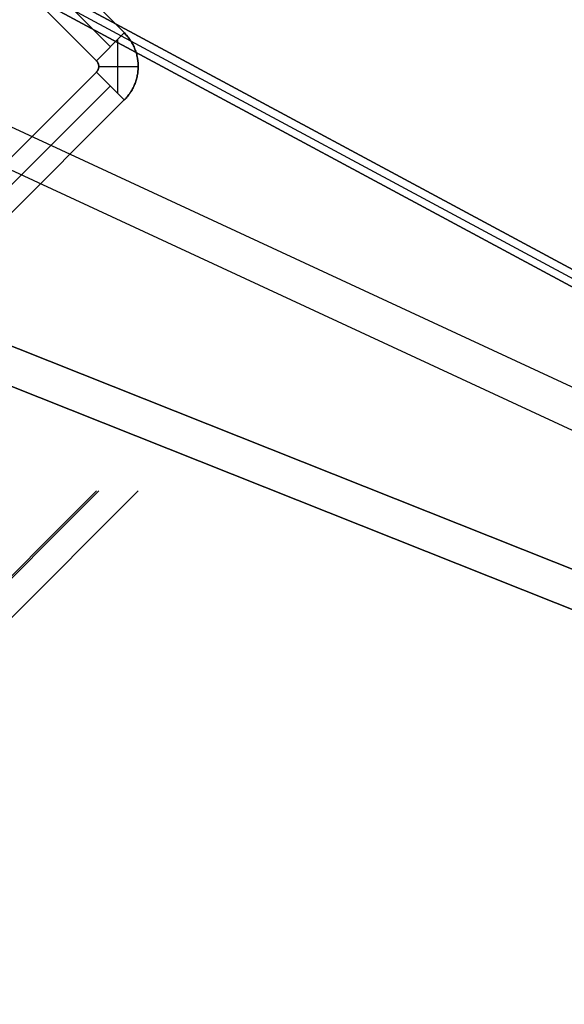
# Model space of a CAD drawing. Header units: millimetres. Extents: x -1690 to 192, y -898 to 54.
# Tile 96 of 256: x -1622 to -1601, y -20 to 18. Entities that reach past the tile are written whole.
import ezdxf

# ---------------------------------------------------------------- set-up
doc = ezdxf.new("R2010")
doc.units = ezdxf.units.MM
doc.header["$MEASUREMENT"] = 0
doc.layers.add('OVIDIO 186x93x72h', color=7, linetype='Continuous')

msp = doc.modelspace()

# ---------------------------------------------------------------- linework, layer by layer
at = {"layer": 'OVIDIO 186x93x72h', "extrusion": (0.202852, -0.108979, 0.973126)}
for points in [[(-750.51, 1609.817), (-750.51, 1449.161)], [(-750.51, 1449.161), (-750.51, 1609.817)], [(-750.805, 1609.817), (-750.805, 1449.161)], [(-751.1, 1609.817), (-751.1, 1449.161)], [(-751.1, 1449.161), (-751.1, 1609.817)]]:
    msp.add_lwpolyline(points, dxfattribs=at)
at = {"layer": 'OVIDIO 186x93x72h', "extrusion": (0.265352, 0.881274, -0.39108)}
msp.add_lwpolyline([(1579.784, 480.262), (1535.471, 422.707)], dxfattribs=at)
at = {"layer": 'OVIDIO 186x93x72h', "extrusion": (0.235702, -0.235702, 0.942809)}
for points in [[(-1155.073, 1376.762), (-1155.073, 1267.684)], [(-1156.021, 1267.684), (-1156.021, 1376.762)], [(-1158.868, 1267.684), (-1158.868, 1376.762)], [(-1157.919, 1376.762), (-1157.919, 1267.684)], [(-1119.043, 1331.694), (-1119.043, 1226.286)], [(-1109.832, 1320.733), (-1109.832, 1216.192)]]:
    msp.add_lwpolyline(points, dxfattribs=at)
at = {"layer": 'OVIDIO 186x93x72h'}
for points in [[(-1617.926, 17.079), (-1636.453, 35.605)], [(-1636.453, 35.605), (-1617.926, 17.079)], [(-1636.983, 35.075), (-1618.457, 16.549)], [(-1618.193, 16.812), (-1618.193, 14.8)], [(-1618.9, 15.806), (-1617.399, 15.806)], [(-1618.987, 15.594), (-1628.25, 6.331)], [(-1628.25, 6.331), (-1618.987, 15.594)], [(-1618.457, 15.063), (-1627.72, 5.801)], [(-1627.19, 5.27), (-1617.927, 14.533)], [(-1617.927, 14.533), (-1627.19, 5.27)]]:
    msp.add_lwpolyline(points, dxfattribs=at)
at = {"layer": 'OVIDIO 186x93x72h', "extrusion": (-0.000378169, 0.000378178, 1)}
for points in [[(-1637.514, 34.545), (-1618.988, 16.019)], [(-1618.988, 16.019), (-1637.514, 34.545)]]:
    msp.add_lwpolyline(points, dxfattribs=at)
at = {"layer": 'OVIDIO 186x93x72h', "extrusion": (0.202866, -0.108989, 0.973122)}
for points in [[(-751.518, 1593.2), (-751.518, 1535.819)], [(-751.518, 1535.819), (-751.518, 1593.2)], [(-752.231, 1535.819), (-752.231, 1593.2)]]:
    msp.add_lwpolyline(points, dxfattribs=at)
at = {"layer": 'OVIDIO 186x93x72h', "extrusion": (0.202863, -0.108986, 0.973123)}
for points in [[(-752.942, 1593.199), (-752.942, 1535.818)], [(-752.942, 1535.818), (-752.942, 1593.199)]]:
    msp.add_lwpolyline(points, dxfattribs=at)
at = {"layer": 'OVIDIO 186x93x72h', "extrusion": (0.881274, 0.265352, 0.39108)}
msp.add_lwpolyline([(458.401, 1206.869), (502.714, 1264.425)], dxfattribs=at)
at = {"layer": 'OVIDIO 186x93x72h', "extrusion": (0.108979, -0.202852, 0.973126)}
for points in [[(-1465.21, 960.73), (-1465.21, 800.074)], [(-1465.21, 800.074), (-1465.21, 960.73)], [(-1464.915, 960.73), (-1464.915, 800.074)], [(-1464.619, 800.074), (-1464.619, 960.73)], [(-1464.619, 960.73), (-1464.619, 800.074)]]:
    msp.add_lwpolyline(points, dxfattribs=at)
at = {"layer": 'OVIDIO 186x93x72h', "extrusion": (0.046296, -0.021464, 0.998697)}
for points in [[(-670.086, 1436.94), (-670.086, 1537.451)], [(-671.572, 1435.972), (-671.572, 1537.276)]]:
    msp.add_lwpolyline(points, dxfattribs=at)
at = {"layer": 'OVIDIO 186x93x72h', "extrusion": (0.999884, -0.000231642, 0.015217)}
for points in [[(6.6, 685.659), (16.704, 21.994)], [(16.704, 21.994), (6.6, 685.659)]]:
    msp.add_lwpolyline(points, dxfattribs=at)
at = {"layer": 'OVIDIO 186x93x72h', "extrusion": (-0.000792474, -0.000792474, 0.999999)}
for points in [[(-1617.928, 17.078), (-1618.989, 16.017)], [(-1618.989, 16.017), (-1617.928, 17.078)]]:
    msp.add_lwpolyline(points, dxfattribs=at)
at = {"layer": 'OVIDIO 186x93x72h', "extrusion": (-0.000231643, 0.999884, 0.015217)}
for points in [[(1618.984, -2.877), (1629.087, 660.757)], [(1629.087, 660.757), (1618.984, -2.877)]]:
    msp.add_lwpolyline(points, dxfattribs=at)
at = {"layer": 'OVIDIO 186x93x72h', "extrusion": (-0.000231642, 0.999884, 0.015217)}
for points in [[(1628.999, 660.758), (1618.896, -2.873)], [(1627.499, 660.781), (1617.396, -2.872)]]:
    msp.add_lwpolyline(points, dxfattribs=at)
at = {"layer": 'OVIDIO 186x93x72h', "extrusion": (0.999884, -0.000231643, 0.015217)}
for points in [[(5.115, 685.636), (15.219, 22.01)], [(15.219, 22.01), (5.115, 685.636)], [(4.055, 685.62), (14.158, 21.994)], [(14.158, 21.994), (4.055, 685.62)]]:
    msp.add_lwpolyline(points, dxfattribs=at)
at = {"layer": 'OVIDIO 186x93x72h', "extrusion": (-5.45402e-08, 5.4543e-08, 1)}
for points in [[(-1617.927, 14.533), (-1618.987, 15.594)], [(-1618.987, 15.594), (-1617.927, 14.533)]]:
    msp.add_lwpolyline(points, dxfattribs=at)
at = {"layer": 'OVIDIO 186x93x72h', "extrusion": (0.021464, -0.046296, 0.998697)}
for points in [[(-1501.069, 640.801), (-1501.069, 742.104)], [(-1502.555, 641.765), (-1502.555, 742.278)]]:
    msp.add_lwpolyline(points, dxfattribs=at)
at = {"layer": 'OVIDIO 186x93x72h', "extrusion": (-0.114881, 0.045678, 0.992329)}
for points in [[(596.038, -1311.44), (596.038, -1420.355)], [(596.725, -1311.439), (596.725, -1420.355)], [(597.869, -1310.786), (597.869, -1417.642)], [(597.869, -1417.642), (597.869, -1310.786)], [(598.326, -1310.786), (598.326, -1417.642)], [(598.326, -1417.642), (598.326, -1310.786)], [(612.579, -1403.678), (612.579, -1349.273)], [(612.808, -1403.895), (612.808, -1348.704)]]:
    msp.add_lwpolyline(points, dxfattribs=at)
at = {"layer": 'OVIDIO 186x93x72h', "extrusion": (-0.106919, 0.287767, 0.951713)}
for points in [[(1522.721, -313.22), (1522.721, -337.174)], [(1522.633, -337.174), (1522.633, -312.779)], [(1522.633, -312.779), (1522.633, -337.174)], [(1522.808, -313.661), (1522.808, -337.174)], [(1522.808, -337.174), (1522.808, -313.661)]]:
    msp.add_lwpolyline(points, dxfattribs=at)
at = {"layer": 'OVIDIO 186x93x72h', "extrusion": (0.999995, -0.000995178, -0.002882)}
msp.add_lwpolyline([(-9.616, 664.122), (-10.106, 662.704)], dxfattribs=at)
at = {"layer": 'OVIDIO 186x93x72h', "extrusion": (-0.045678, 0.114881, 0.992329)}
for points in [[(1528.236, -511.488), (1528.236, -402.572)], [(1528.923, -511.488), (1528.923, -402.573)], [(1527.092, -508.775), (1527.092, -401.919)], [(1527.092, -401.919), (1527.092, -508.775)], [(1526.635, -401.919), (1526.635, -508.775)], [(1526.635, -508.775), (1526.635, -401.919)], [(1512.153, -495.028), (1512.153, -439.837)], [(1512.382, -494.811), (1512.382, -440.407)]]:
    msp.add_lwpolyline(points, dxfattribs=at)
at = {"layer": 'OVIDIO 186x93x72h', "extrusion": (-0.287767, 0.106919, 0.951713)}
for points in [[(580.99, -1230.129), (580.99, -1254.524)], [(580.99, -1254.524), (580.99, -1230.129)], [(580.902, -1230.57), (580.902, -1254.524)], [(580.815, -1254.524), (580.815, -1231.011)], [(580.815, -1231.011), (580.815, -1254.524)]]:
    msp.add_lwpolyline(points, dxfattribs=at)
at = {"layer": 'OVIDIO 186x93x72h', "extrusion": (-0.166244, 0.166244, 0.97197)}
for points in [[(1156.97, -909.607), (1156.97, -941.27)], [(1156.97, -941.27), (1156.97, -909.607)], [(1156.97, -940.465), (1156.97, -909.234)], [(1156.97, -909.234), (1156.97, -940.465)]]:
    msp.add_lwpolyline(points, dxfattribs=at)
at = {"layer": 'OVIDIO 186x93x72h', "extrusion": (0.985348, 0.029521, -0.16798)}
for points in [[(29.863, 389.621), (29.558, 391.334)], [(29.558, 391.334), (29.863, 389.621)]]:
    msp.add_lwpolyline(points, dxfattribs=at)
at = {"layer": 'OVIDIO 186x93x72h'}
for points in [[(-1617.927, 14.533, -2.626), (-1617.895, 14.566, -2.626), (-1617.863, 14.599, -2.626), (-1617.833, 14.633, -2.626), (-1617.805, 14.668, -2.626), (-1617.777, 14.702, -2.626), (-1617.75, 14.738, -2.626), (-1617.724, 14.773, -2.626), (-1617.699, 14.81, -2.626), (-1617.675, 14.846, -2.626), (-1617.653, 14.884, -2.626), (-1617.631, 14.921, -2.626), (-1617.61, 14.96, -2.626), (-1617.59, 14.998, -2.626), (-1617.571, 15.038, -2.626), (-1617.553, 15.078, -2.626), (-1617.536, 15.118, -2.626), (-1617.52, 15.159, -2.626), (-1617.505, 15.2, -2.626), (-1617.49, 15.242, -2.626), (-1617.477, 15.285, -2.626), (-1617.465, 15.328, -2.626), (-1617.454, 15.371, -2.626), (-1617.443, 15.414, -2.626), (-1617.434, 15.458, -2.626), (-1617.426, 15.502, -2.626), (-1617.419, 15.547, -2.626), (-1617.413, 15.591, -2.626), (-1617.408, 15.636, -2.626), (-1617.404, 15.681, -2.626), (-1617.401, 15.725, -2.626), (-1617.4, 15.77, -2.626), (-1617.399, 15.815, -2.626), (-1617.4, 15.86, -2.626), (-1617.402, 15.905, -2.626), (-1617.405, 15.95, -2.626), (-1617.409, 15.994, -2.626), (-1617.415, 16.039, -2.626), (-1617.421, 16.083, -2.626), (-1617.429, 16.127, -2.626), (-1617.437, 16.171, -2.626), (-1617.447, 16.214, -2.626), (-1617.457, 16.257, -2.626), (-1617.469, 16.3, -2.626), (-1617.482, 16.342, -2.626), (-1617.495, 16.384, -2.626), (-1617.51, 16.426, -2.626), (-1617.525, 16.466, -2.626), (-1617.541, 16.507, -2.626), (-1617.558, 16.546, -2.626), (-1617.576, 16.586, -2.626), (-1617.595, 16.624, -2.626), (-1617.615, 16.662, -2.626), (-1617.636, 16.7, -2.626), (-1617.657, 16.737, -2.626), (-1617.68, 16.773, -2.626), (-1617.704, 16.809, -2.626), (-1617.728, 16.845, -2.626), (-1617.753, 16.88, -2.626), (-1617.78, 16.914, -2.626), (-1617.807, 16.948, -2.626), (-1617.835, 16.981, -2.626), (-1617.865, 17.014, -2.626), (-1617.895, 17.047, -2.626), (-1617.926, 17.079, -2.626)], [(-1617.926, 17.079, -2.626), (-1617.895, 17.047, -2.626), (-1617.865, 17.014, -2.626), (-1617.835, 16.981, -2.626), (-1617.807, 16.948, -2.626), (-1617.78, 16.914, -2.626), (-1617.753, 16.88, -2.626), (-1617.728, 16.845, -2.626), (-1617.704, 16.809, -2.626), (-1617.68, 16.773, -2.626), (-1617.657, 16.737, -2.626), (-1617.636, 16.7, -2.626), (-1617.615, 16.662, -2.626), (-1617.595, 16.624, -2.626), (-1617.576, 16.586, -2.626), (-1617.558, 16.546, -2.626), (-1617.541, 16.507, -2.626), (-1617.525, 16.466, -2.626), (-1617.51, 16.426, -2.626), (-1617.495, 16.384, -2.626), (-1617.482, 16.342, -2.626), (-1617.469, 16.3, -2.626), (-1617.457, 16.257, -2.626), (-1617.447, 16.214, -2.626), (-1617.437, 16.171, -2.626), (-1617.429, 16.127, -2.626), (-1617.421, 16.083, -2.626), (-1617.415, 16.039, -2.626), (-1617.409, 15.994, -2.626), (-1617.405, 15.95, -2.626), (-1617.402, 15.905, -2.626), (-1617.4, 15.86, -2.626), (-1617.399, 15.815, -2.626), (-1617.4, 15.77, -2.626), (-1617.401, 15.725, -2.626), (-1617.404, 15.681, -2.626), (-1617.408, 15.636, -2.626), (-1617.413, 15.591, -2.626), (-1617.419, 15.547, -2.626), (-1617.426, 15.502, -2.626), (-1617.434, 15.458, -2.626), (-1617.443, 15.414, -2.626), (-1617.454, 15.371, -2.626), (-1617.465, 15.328, -2.626), (-1617.477, 15.285, -2.626), (-1617.49, 15.242, -2.626), (-1617.505, 15.2, -2.626), (-1617.52, 15.159, -2.626), (-1617.536, 15.118, -2.626), (-1617.553, 15.078, -2.626), (-1617.571, 15.038, -2.626), (-1617.59, 14.998, -2.626), (-1617.61, 14.96, -2.626), (-1617.631, 14.921, -2.626), (-1617.653, 14.884, -2.626), (-1617.675, 14.846, -2.626), (-1617.699, 14.81, -2.626), (-1617.724, 14.773, -2.626), (-1617.75, 14.738, -2.626), (-1617.777, 14.702, -2.626), (-1617.805, 14.668, -2.626), (-1617.833, 14.633, -2.626), (-1617.863, 14.599, -2.626), (-1617.895, 14.566, -2.626), (-1617.927, 14.533, -2.626)], [(-1618.987, 16.018, -2.628), (-1618.98, 16.01, -2.628), (-1618.973, 16.003, -2.628), (-1618.966, 15.995, -2.628), (-1618.96, 15.987, -2.628), (-1618.954, 15.979, -2.628), (-1618.948, 15.971, -2.628), (-1618.943, 15.963, -2.628), (-1618.938, 15.954, -2.627), (-1618.936, 15.95, -2.627), (-1618.934, 15.946, -2.627), (-1618.931, 15.942, -2.627), (-1618.929, 15.937, -2.627), (-1618.927, 15.933, -2.627), (-1618.925, 15.929, -2.627), (-1618.921, 15.92, -2.627), (-1618.918, 15.911, -2.627), (-1618.915, 15.902, -2.627), (-1618.912, 15.893, -2.627), (-1618.91, 15.884, -2.626), (-1618.908, 15.874, -2.626), (-1618.906, 15.865, -2.626), (-1618.904, 15.855, -2.626), (-1618.903, 15.845, -2.626), (-1618.902, 15.835, -2.626), (-1618.901, 15.826, -2.626), (-1618.9, 15.816, -2.626), (-1618.9, 15.806, -2.626), (-1618.9, 15.796, -2.626), (-1618.901, 15.786, -2.626), (-1618.902, 15.776, -2.626), (-1618.903, 15.767, -2.626), (-1618.904, 15.757, -2.626), (-1618.906, 15.747, -2.626), (-1618.907, 15.738, -2.626), (-1618.91, 15.728, -2.626), (-1618.912, 15.719, -2.626), (-1618.915, 15.71, -2.626), (-1618.918, 15.701, -2.626), (-1618.921, 15.692, -2.626), (-1618.925, 15.683, -2.626), (-1618.927, 15.679, -2.626), (-1618.929, 15.674, -2.626), (-1618.931, 15.67, -2.626), (-1618.934, 15.666, -2.626), (-1618.936, 15.662, -2.626), (-1618.938, 15.657, -2.626), (-1618.943, 15.649, -2.626), (-1618.948, 15.641, -2.626), (-1618.954, 15.633, -2.626), (-1618.96, 15.625, -2.626), (-1618.966, 15.617, -2.626), (-1618.973, 15.609, -2.626), (-1618.98, 15.601, -2.626), (-1618.987, 15.594, -2.626)], [(-1618.987, 15.594, -2.626), (-1618.98, 15.601, -2.626), (-1618.973, 15.609, -2.626), (-1618.966, 15.617, -2.626), (-1618.96, 15.625, -2.626), (-1618.954, 15.633, -2.626), (-1618.948, 15.641, -2.626), (-1618.943, 15.649, -2.626), (-1618.938, 15.657, -2.626), (-1618.936, 15.662, -2.626), (-1618.934, 15.666, -2.626), (-1618.931, 15.67, -2.626), (-1618.929, 15.674, -2.626), (-1618.927, 15.679, -2.626), (-1618.925, 15.683, -2.626), (-1618.921, 15.692, -2.626), (-1618.918, 15.701, -2.626), (-1618.915, 15.71, -2.626), (-1618.912, 15.719, -2.626), (-1618.91, 15.728, -2.626), (-1618.907, 15.738, -2.626), (-1618.906, 15.747, -2.626), (-1618.904, 15.757, -2.626), (-1618.903, 15.767, -2.626), (-1618.902, 15.776, -2.626), (-1618.901, 15.786, -2.626), (-1618.9, 15.796, -2.626), (-1618.9, 15.806, -2.626), (-1618.9, 15.816, -2.626), (-1618.901, 15.826, -2.626), (-1618.902, 15.835, -2.626), (-1618.903, 15.845, -2.626), (-1618.904, 15.855, -2.626), (-1618.906, 15.865, -2.626), (-1618.908, 15.874, -2.626), (-1618.91, 15.884, -2.626), (-1618.912, 15.893, -2.627), (-1618.915, 15.902, -2.627), (-1618.918, 15.911, -2.627), (-1618.921, 15.92, -2.627), (-1618.925, 15.929, -2.627), (-1618.927, 15.933, -2.627), (-1618.929, 15.937, -2.627), (-1618.931, 15.942, -2.627), (-1618.934, 15.946, -2.627), (-1618.936, 15.95, -2.627), (-1618.938, 15.954, -2.627), (-1618.943, 15.963, -2.628), (-1618.948, 15.971, -2.628), (-1618.954, 15.979, -2.628), (-1618.96, 15.987, -2.628), (-1618.966, 15.995, -2.628), (-1618.973, 16.003, -2.628), (-1618.98, 16.01, -2.628), (-1618.987, 16.018, -2.628)], [(-1527.395, -32.524, 678.548), (-1626.741, 6.977, 665.229), (-1627.432, 7.252, 665.136)], [(-1627.432, 7.252, 665.136), (-1626.741, 6.977, 665.229), (-1527.395, -32.524, 678.548)], [(-1628.013, 5.945, 665.589), (-1627.321, 5.67, 665.682), (-1527.975, -33.831, 679.002)], [(-1527.975, -33.831, 679.002), (-1627.321, 5.67, 665.682), (-1628.013, 5.945, 665.589)]]:
    msp.add_polyline3d(points, dxfattribs=at)

doc.saveas('drawing.dxf')
